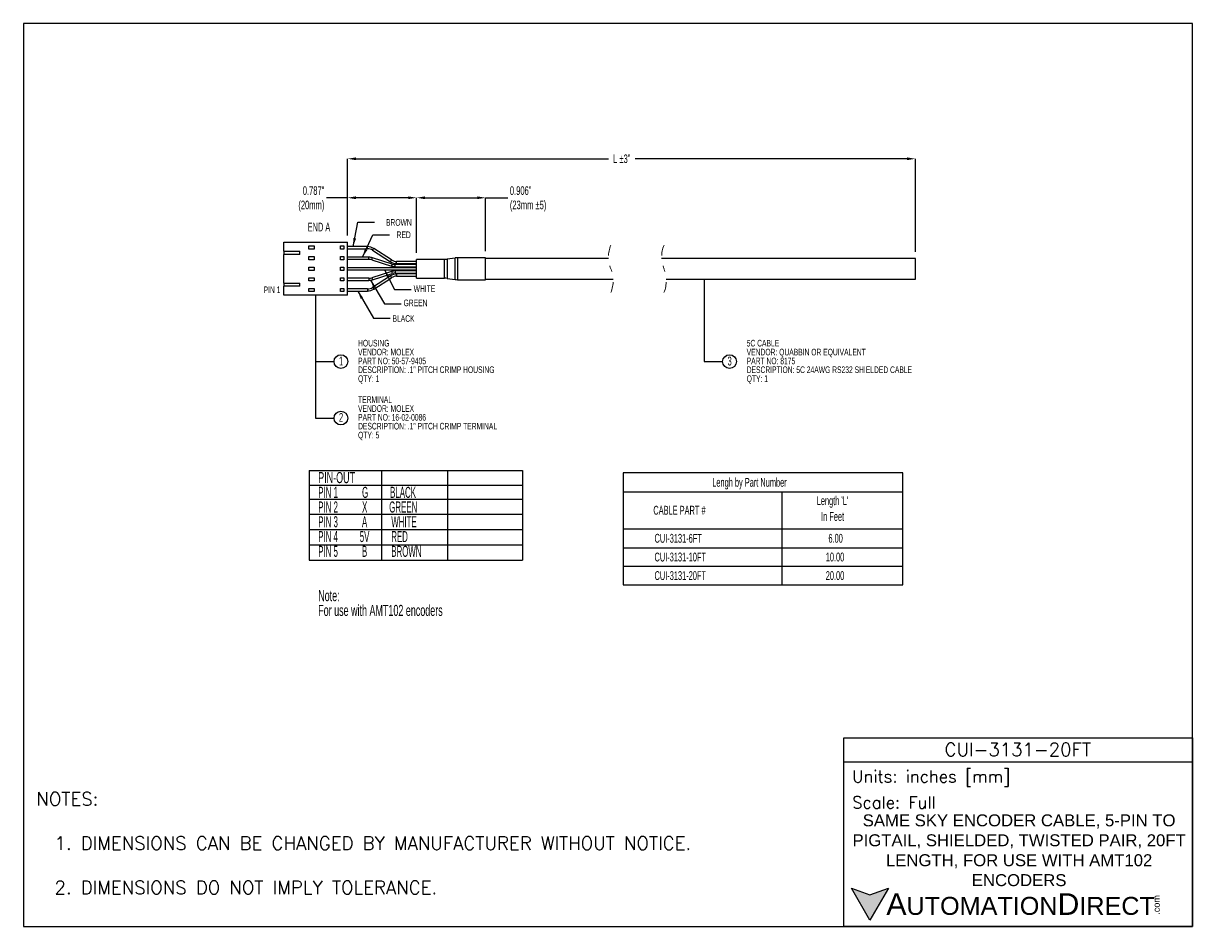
# Model space of a CAD drawing. Extents: x 886.4 to 897.4, y -8.5 to 0.
import ezdxf

# ---------------------------------------------------------------- set-up
doc = ezdxf.new("R2010")
doc.units = 0
doc.header["$LTSCALE"] = 0.25
doc.header["$MEASUREMENT"] = 0
doc.linetypes.add('HIDDEN', pattern=[0.375, 0.25, -0.125])
doc.layers.get('0').update_dxf_attribs({"linetype": 'CONTINUOUS'})
doc.layers.get('DEFPOINTS').update_dxf_attribs({"linetype": 'CONTINUOUS'})
doc.layers.add('SLD-0', color=179, linetype='CONTINUOUS')
doc.layers.add('TEXT', color=140, linetype='CONTINUOUS')
doc.styles.add('\\M+2ABAC\\M+2A6A11', font='txt')
doc.styles.add('ROMANS', font='romans.shx')
doc.styles.add('SLDTEXTSTYLE0', font='TXT', dxfattribs={"width": 0.605})
doc.styles.add('SLDTEXTSTYLE1', font='TXT', dxfattribs={"width": 0.532813})
doc.styles.add('SLDTEXTSTYLE2', font='TXT', dxfattribs={"width": 0.531818})
doc.styles.add('SLDTEXTSTYLE3', font='TXT', dxfattribs={"width": 0.5315})
doc.styles.get("Standard").update_dxf_attribs({"font": 'romans.shx'})
doc.dimstyles.new('SLDDIMSTYLE0', dxfattribs={"dimtxt": 0.080892, "dimasz": 0.07874, "dimexe": 0, "dimexo": 0.0625, "dimgap": 0.020223, "dimtad": 0, "dimtih": 1, "dimtoh": 1, "dimrnd": 1e-09, "dimzin": 12, "dimdsep": 46, "dimtxsty": 'SLDTEXTSTYLE0', "dimsah": 1, "dimcen": 0.09, "dimadec": 0, "dimazin": 3, "dimtfac": 1, "dimtofl": 0, "dimtmove": 0, "dimatfit": 3, "dimfxl": 0, "dimfrac": 2, "dimtolj": 1, "dimtzin": 12, "dimarcsym": 0})
doc.dimstyles.new('SLDDIMSTYLE1', dxfattribs={"dimtxt": 0.18, "dimasz": 0.07874, "dimexe": 0, "dimexo": 0.0625, "dimgap": 0, "dimtad": 0, "dimtih": 1, "dimtoh": 1, "dimdec": 0, "dimrnd": 1e-09, "dimzin": 0, "dimdsep": 46, "dimtxsty": 'Standard', "dimsah": 1, "dimcen": 0.09, "dimadec": 0, "dimazin": 0, "dimtfac": 0.07874, "dimtdec": 0, "dimtofl": 0, "dimtmove": 0, "dimatfit": 3, "dimfxl": 0, "dimfrac": 2, "dimtolj": 1, "dimtzin": 0, "dimarcsym": 0})

# ---------------------------------------------------------------- blocks, each defined once
blk = doc.blocks.new('SW_NOTE_0')
at = {"layer": 'SLD-0', "color": 0, "attachment_point": 1}
for s, insert, char_height, style in [('\\LPIN-OUT', (0, 0.134), 0.1042, 'SLDTEXTSTYLE0'), ('PIN 1           G          BLACK', (0, -0.005), 0.10417, 'SLDTEXTSTYLE1'), ('PIN 2           X          GREEN', (0, -0.143), 0.10417, 'SLDTEXTSTYLE1'), ('PIN 3           A           WHITE', (0, -0.282), 0.10417, 'SLDTEXTSTYLE2'), ('PIN 4          5V          RED', (0, -0.421), 0.10417, 'SLDTEXTSTYLE3'), ('PIN 5           B           BROWN', (0, -0.56), 0.10417, 'SLDTEXTSTYLE2'), ('Note:', (0, -0.977), 0.1042, 'SLDTEXTSTYLE0'), ('For use with AMT102 encoders', (0, -1.116), 0.10417, 'SLDTEXTSTYLE0')]:
    blk.add_mtext(s, dxfattribs=dict(at, insert=insert, char_height=char_height, style=style))
blk = doc.blocks.new('*D7')
at = {"layer": 'DEFPOINTS', "color": 0}
for p in [(894.818, -1.308), (889.476, -2.094), (894.818, -2.246)]:
    blk.add_point(p, dxfattribs=at)
at = {"layer": 'SLD-0', "color": 0, "lineweight": -2}
for p, q in [((889.476, -2.031), (889.476, -1.308)), ((889.554, -1.308), (891.93, -1.308)), ((894.739, -1.308), (892.182, -1.308)), ((894.818, -2.183), (894.818, -1.308))]:
    blk.add_line(p, q, dxfattribs=at)
at = {"layer": 'SLD-0', "color": 0}
for points in [[(889.554, -1.295), (889.554, -1.321), (889.476, -1.308)], [(894.739, -1.295), (894.739, -1.321), (894.818, -1.308)]]:
    blk.add_solid(points, dxfattribs=at)
at = {"layer": 'SLD-0', "color": 0, "insert": (892.056, -1.267), "char_height": 0.08089, "attachment_point": 2, "style": 'SLDTEXTSTYLE0'}
blk.add_mtext('\\A1;L %%P3"', dxfattribs=at)
blk = doc.blocks.new('*D8')
at = {"layer": 'DEFPOINTS', "color": 0}
for p in [(890.125, -1.675), (889.476, -2.094), (890.125, -2.255)]:
    blk.add_point(p, dxfattribs=at)
at = {"layer": 'SLD-0', "color": 0, "lineweight": -2}
for p, q in [((889.476, -1.675), (889.278, -1.675)), ((889.476, -2.031), (889.476, -1.675)), ((890.047, -1.675), (889.554, -1.675)), ((890.125, -2.192), (890.125, -1.675))]:
    blk.add_line(p, q, dxfattribs=at)
at = {"layer": 'SLD-0', "color": 0}
for points in [[(889.554, -1.662), (889.554, -1.688), (889.476, -1.675)], [(890.047, -1.662), (890.047, -1.688), (890.125, -1.675)]]:
    blk.add_solid(points, dxfattribs=at)
at = {"layer": 'SLD-0', "color": 0, "insert": (889.258, -1.567), "char_height": 0.0809, "attachment_point": 3, "style": 'SLDTEXTSTYLE0'}
blk.add_mtext('\\A1;0.787"\\P(20mm)', dxfattribs=at)
blk = doc.blocks.new('*D9')
at = {"layer": 'DEFPOINTS', "color": 0}
for p in [(890.775, -1.675), (890.125, -2.255), (890.775, -2.24)]:
    blk.add_point(p, dxfattribs=at)
at = {"layer": 'SLD-0', "color": 0, "lineweight": -2}
for p, q in [((890.125, -2.192), (890.125, -1.675)), ((890.204, -1.675), (890.696, -1.675)), ((890.775, -2.177), (890.775, -1.675)), ((890.775, -1.675), (890.983, -1.675))]:
    blk.add_line(p, q, dxfattribs=at)
at = {"layer": 'SLD-0', "color": 0}
for points in [[(890.204, -1.662), (890.204, -1.688), (890.125, -1.675)], [(890.696, -1.662), (890.696, -1.688), (890.775, -1.675)]]:
    blk.add_solid(points, dxfattribs=at)
at = {"layer": 'SLD-0', "color": 0, "insert": (891.003, -1.567), "char_height": 0.08089, "attachment_point": 1, "style": 'SLDTEXTSTYLE0'}
blk.add_mtext('\\A1;0.906"\\P(23mm %%p5)', dxfattribs=at)
blk = doc.blocks.new('SW_NOTE_2')
at = {"layer": 'SLD-0', "color": 0, "char_height": 0.0625, "attachment_point": 1, "style": 'SLDTEXTSTYLE0'}
for s, insert in [('5C CABLE', (0, 0.081)), ('VENDOR: QUABBIN OR EQUIVALENT', (0, -0.003)), ('PART NO: 8175', (0, -0.086)), ('DESCRIPTION: 5C 24AWG RS232 SHIELDED CABLE', (0, -0.169)), ('QTY: 1', (0, -0.253))]:
    blk.add_mtext(s, dxfattribs=dict(at, insert=insert))
blk = doc.blocks.new('SW_NOTE_3')
at = {"layer": 'SLD-0', "color": 0, "char_height": 0.0625, "attachment_point": 1, "style": 'SLDTEXTSTYLE0'}
for s, insert in [('TERMINAL', (0, 0.081)), ('VENDOR: MOLEX', (0, -0.003)), ('PART NO: 16-02-0086', (0, -0.086)), ('DESCRIPTION: .1" PITCH CRIMP TERMINAL', (0, -0.169)), ('QTY: 5', (0, -0.253))]:
    blk.add_mtext(s, dxfattribs=dict(at, insert=insert))
blk = doc.blocks.new('SW_NOTE_4')
at = {"layer": 'SLD-0', "color": 0, "char_height": 0.0625, "attachment_point": 1, "style": 'SLDTEXTSTYLE0'}
for s, insert in [('HOUSING', (0, 0.081)), ('VENDOR: MOLEX', (0, -0.003)), ('PART NO: 50-57-9405', (0, -0.086)), ('DESCRIPTION: .1" PITCH CRIMP HOUSING', (0, -0.169)), ('QTY: 1', (0, -0.253))]:
    blk.add_mtext(s, dxfattribs=dict(at, insert=insert))

msp = doc.modelspace()

# ---------------------------------------------------------------- hatches: boundary and pattern name
at = {"layer": 'TEXT'}
msp.add_hatch(color=256, dxfattribs=at).paths.add_polyline_path([(894.566, -8.171), (894.391, -8.235), (894.216, -8.171), (894.391, -8.474)])

# ---------------------------------------------------------------- linework, layer by layer
at = {"color": 7, "linetype": 'Continuous', "lineweight": 25}
for p, q in [((888.876, -2.094), (889.476, -2.094)), ((888.876, -2.178), (888.876, -2.094)), ((888.876, -2.178), (888.876, -2.208)), ((888.876, -2.178), (889.026, -2.178)), ((889.026, -2.208), (889.026, -2.178)), ((889.111, -2.128), (889.161, -2.128)), ((889.111, -2.158), (889.111, -2.128)), ((889.161, -2.158), (889.111, -2.158)), ((889.161, -2.128), (889.161, -2.158)), ((889.411, -2.128), (889.441, -2.128)), ((889.411, -2.158), (889.411, -2.128)), ((889.441, -2.158), (889.411, -2.158)), ((889.441, -2.128), (889.441, -2.158)), ((889.476, -2.593), (889.476, -2.094)), ((889.663, -2.134), (889.476, -2.134)), ((889.476, -2.154), (889.663, -2.154)), ((889.711, -2.168), (889.879, -2.277)), ((889.89, -2.26), (889.722, -2.151)), ((889.026, -2.208), (888.876, -2.208)), ((888.876, -2.478), (888.876, -2.208)), ((889.111, -2.228), (889.161, -2.228)), ((889.111, -2.258), (889.111, -2.228)), ((889.161, -2.258), (889.111, -2.258)), ((889.161, -2.228), (889.161, -2.258)), ((889.411, -2.228), (889.441, -2.228)), ((889.411, -2.258), (889.411, -2.228)), ((889.441, -2.258), (889.411, -2.258)), ((889.441, -2.228), (889.441, -2.258)), ((889.677, -2.234), (889.476, -2.234)), ((889.476, -2.254), (889.677, -2.254)), ((889.704, -2.258), (889.891, -2.319)), ((889.897, -2.299), (889.71, -2.239)), ((890.125, -2.304), (889.924, -2.304)), ((890.125, -2.274), (889.938, -2.274)), ((889.938, -2.294), (890.125, -2.294)), ((890.389, -2.255), (890.125, -2.255)), ((890.125, -2.343), (890.125, -2.255)), ((890.488, -2.242), (890.412, -2.253)), ((890.775, -2.24), (890.511, -2.24)), ((890.775, -2.343), (890.775, -2.24)), ((891.931, -2.246), (890.775, -2.246)), ((894.818, -2.246), (892.431, -2.246)), ((894.818, -2.343), (894.818, -2.246)), ((889.111, -2.328), (889.161, -2.328)), ((889.111, -2.358), (889.111, -2.328)), ((889.161, -2.358), (889.111, -2.358)), ((889.161, -2.328), (889.161, -2.358)), ((889.411, -2.328), (889.441, -2.328)), ((889.411, -2.358), (889.411, -2.328)), ((889.441, -2.358), (889.411, -2.358)), ((889.441, -2.328), (889.441, -2.358)), ((890.125, -2.333), (889.476, -2.333)), ((889.476, -2.353), (890.125, -2.353)), ((889.891, -2.368), (889.704, -2.428)), ((889.71, -2.447), (889.897, -2.387)), ((889.879, -2.41), (889.711, -2.518)), ((889.924, -2.324), (890.125, -2.324)), ((890.125, -2.363), (889.924, -2.363)), ((889.924, -2.383), (890.125, -2.383)), ((890.125, -2.392), (889.938, -2.392)), ((889.938, -2.412), (890.125, -2.412)), ((890.125, -2.432), (890.125, -2.343)), ((890.775, -2.447), (890.775, -2.343)), ((894.818, -2.441), (894.818, -2.343)), ((888.876, -2.478), (888.876, -2.508)), ((888.876, -2.478), (889.026, -2.478)), ((889.026, -2.508), (888.876, -2.508)), ((888.876, -2.593), (888.876, -2.508)), ((889.026, -2.508), (889.026, -2.478)), ((889.111, -2.428), (889.161, -2.428)), ((889.111, -2.458), (889.111, -2.428)), ((889.161, -2.458), (889.111, -2.458)), ((889.111, -2.528), (889.161, -2.528)), ((889.111, -2.558), (889.111, -2.528)), ((889.161, -2.428), (889.161, -2.458)), ((889.161, -2.528), (889.161, -2.558)), ((889.411, -2.428), (889.441, -2.428)), ((889.411, -2.458), (889.411, -2.428)), ((889.441, -2.458), (889.411, -2.458)), ((889.411, -2.528), (889.441, -2.528)), ((889.411, -2.558), (889.411, -2.528)), ((889.441, -2.428), (889.441, -2.458)), ((889.441, -2.528), (889.441, -2.558)), ((889.677, -2.432), (889.476, -2.432)), ((889.476, -2.453), (889.677, -2.453)), ((889.722, -2.535), (889.89, -2.427)), ((890.125, -2.432), (890.389, -2.432)), ((890.412, -2.434), (890.488, -2.445)), ((890.511, -2.447), (890.775, -2.447)), ((890.775, -2.441), (891.975, -2.441)), ((892.475, -2.441), (894.818, -2.441)), ((889.476, -2.593), (888.876, -2.593)), ((889.161, -2.558), (889.111, -2.558)), ((889.441, -2.558), (889.411, -2.558)), ((889.663, -2.532), (889.476, -2.532)), ((889.476, -2.553), (889.663, -2.553))]:
    msp.add_line(p, q, dxfattribs=at)
at = {"color": 8, "linetype": 'Continuous', "lineweight": 25}
for p, q in [((889.663, -2.144), (889.663, -2.134)), ((889.663, -2.154), (889.663, -2.144)), ((889.677, -2.244), (889.677, -2.234)), ((889.677, -2.254), (889.677, -2.244)), ((889.924, -2.314), (889.924, -2.304)), ((889.938, -2.284), (889.938, -2.274)), ((889.938, -2.294), (889.938, -2.284)), ((890.389, -2.343), (890.389, -2.255)), ((890.412, -2.253), (890.412, -2.343)), ((890.488, -2.445), (890.488, -2.242)), ((890.511, -2.24), (890.511, -2.447)), ((889.924, -2.324), (889.924, -2.314)), ((889.924, -2.363), (889.924, -2.373)), ((889.924, -2.373), (889.924, -2.383)), ((889.938, -2.392), (889.938, -2.402)), ((889.938, -2.402), (889.938, -2.412)), ((890.389, -2.432), (890.389, -2.343)), ((890.412, -2.343), (890.412, -2.434)), ((889.677, -2.432), (889.677, -2.443)), ((889.677, -2.443), (889.677, -2.453)), ((889.663, -2.532), (889.663, -2.543)), ((889.663, -2.543), (889.663, -2.553))]:
    msp.add_line(p, q, dxfattribs=at)
at = {"color": 8, "linetype": 'Continuous', "lineweight": 25, "flags": 128}
for points in [[(889.711, -2.168), (889.712, -2.168), (889.713, -2.166), (889.715, -2.163), (889.717, -2.16)], [(889.717, -2.16), (889.719, -2.157), (889.72, -2.154), (889.722, -2.152), (889.722, -2.151)], [(889.704, -2.258), (889.704, -2.258), (889.705, -2.256), (889.706, -2.252), (889.707, -2.249)], [(889.707, -2.249), (889.708, -2.245), (889.709, -2.242), (889.71, -2.24), (889.71, -2.239)], [(889.879, -2.277), (889.879, -2.276), (889.88, -2.274), (889.882, -2.272), (889.884, -2.268)], [(889.884, -2.268), (889.886, -2.265), (889.888, -2.262), (889.889, -2.261), (889.89, -2.26)], [(889.891, -2.319), (889.891, -2.318), (889.892, -2.316), (889.893, -2.313), (889.894, -2.309)], [(889.894, -2.309), (889.895, -2.305), (889.896, -2.302), (889.897, -2.3), (889.897, -2.299)], [(889.879, -2.41), (889.879, -2.41), (889.88, -2.412), (889.882, -2.415), (889.884, -2.418)], [(889.884, -2.418), (889.886, -2.421), (889.888, -2.424), (889.889, -2.426), (889.89, -2.427)], [(889.891, -2.368), (889.891, -2.369), (889.892, -2.371), (889.893, -2.374), (889.894, -2.378)], [(889.894, -2.378), (889.895, -2.381), (889.896, -2.384), (889.897, -2.386), (889.897, -2.387)], [(889.704, -2.428), (889.704, -2.429), (889.705, -2.431), (889.706, -2.434), (889.707, -2.438)], [(889.707, -2.438), (889.708, -2.441), (889.709, -2.445), (889.71, -2.447), (889.71, -2.447)], [(889.711, -2.518), (889.712, -2.519), (889.713, -2.521), (889.715, -2.523), (889.717, -2.527)], [(889.717, -2.527), (889.719, -2.53), (889.72, -2.533), (889.722, -2.534), (889.722, -2.535)]]:
    msp.add_lwpolyline(points, dxfattribs=at)
at = {"color": 7, "linetype": 'Continuous', "lineweight": 25}
for centre, radius, start, end in [((889.663, -2.243), 0.108, 57.0861, 90), ((889.663, -2.243), 0.0884, 57.0861, 90), ((889.677, -2.343), 0.108, 72.1608, 90.0001), ((889.677, -2.343), 0.0884, 72.1609, 89.9999), ((889.938, -2.186), 0.108, 237.0861, 269.9999), ((889.938, -2.186), 0.0884, 237.0861, 270), ((889.924, -2.215), 0.0884, 252.1607, 270.0001), ((890.389, -2.097), 0.157, 270, 278.5308), ((890.511, -2.397), 0.157, 90, 98.5308), ((889.938, -2.501), 0.108, 90.0001, 122.9139), ((889.938, -2.501), 0.0884, 90, 122.9139), ((889.924, -2.215), 0.108, 252.1609, 270), ((889.924, -2.471), 0.108, 90, 107.8391), ((889.924, -2.471), 0.0884, 89.9999, 107.8393), ((889.663, -2.444), 0.0884, 270, 302.9139), ((889.677, -2.344), 0.0884, 270.0001, 287.839), ((889.677, -2.344), 0.108, 269.9999, 287.8392), ((890.389, -2.589), 0.157, 81.4692, 90), ((890.511, -2.289), 0.157, 261.4692, 270), ((889.663, -2.444), 0.108, 270, 302.9139)]:
    msp.add_arc(centre, radius, start, end, dxfattribs=at)
at = {"color": 7, "linetype": 'HIDDEN', "lineweight": 18}
for centre, start, end in [((892.22, -2.232), 157.3801, 202.6199), ((892.72, -2.232), 157.3801, 202.6199), ((891.686, -2.455), 337.3801, 22.6199), ((892.186, -2.455), 337.3801, 22.6199)]:
    msp.add_arc(centre, 0.289, start, end, dxfattribs=at)
at = {"layer": 'DEFPOINTS'}
msp.add_lwpolyline([(897.426, -0.034), (886.426, -0.034), (886.426, -8.534), (897.426, -8.534)], close=True, dxfattribs=at)
at = {"layer": 'SLD-0', "color": 7}
for p, q in [((892.832, -2.441), (892.832, -3.217)), ((889.176, -2.593), (889.176, -3.748)), ((889.176, -3.217), (889.349, -3.217)), ((892.832, -3.217), (893.005, -3.217)), ((889.176, -3.748), (889.349, -3.748))]:
    msp.add_line(p, q, dxfattribs=at)
at = {"layer": 'SLD-0', "color": 0}
for p, q in [((889.115, -4.24), (889.115, -5.084)), ((889.115, -4.24), (891.121, -4.24)), ((889.794, -4.24), (889.794, -5.084)), ((890.416, -4.24), (890.416, -5.084)), ((891.121, -4.24), (891.121, -5.084)), ((892.07, -4.265), (892.07, -5.319)), ((894.701, -4.265), (892.07, -4.265)), ((894.701, -5.319), (894.701, -4.265)), ((889.115, -4.381), (891.121, -4.381)), ((892.07, -4.441), (894.701, -4.441)), ((893.562, -4.441), (893.562, -5.319)), ((889.115, -4.512), (891.121, -4.512)), ((889.115, -4.651), (891.121, -4.651)), ((889.115, -4.797), (891.121, -4.797)), ((892.07, -4.792), (894.701, -4.792)), ((889.115, -4.942), (891.121, -4.942)), ((892.07, -4.968), (894.701, -4.968)), ((889.115, -5.084), (891.121, -5.084)), ((892.07, -5.143), (894.701, -5.143)), ((892.07, -5.319), (894.701, -5.319))]:
    msp.add_line(p, q, dxfattribs=at)
at = {"layer": 'SLD-0', "color": 7}
for centre in [(889.414, -3.217), (893.07, -3.217), (889.414, -3.748)]:
    msp.add_circle(centre, 0.065, dxfattribs=at)
at = {"layer": 'TEXT'}
msp.add_line((894.146, -6.982), (897.426, -6.982), dxfattribs=at)
for points in [[(894.146, -8.534), (894.146, -6.756), (897.426, -6.756), (897.426, -8.534)], [(894.566, -8.171), (894.391, -8.474), (894.216, -8.171), (894.391, -8.235)]]:
    msp.add_lwpolyline(points, close=True, dxfattribs=at)

# ---------------------------------------------------------------- block references
at = {"layer": 'SLD-0', "color": 7}
for name, p in [('SW_NOTE_4', (889.575, -3.093)), ('SW_NOTE_2', (893.231, -3.093)), ('SW_NOTE_3', (889.575, -3.624)), ('SW_NOTE_0', (889.2, -4.39))]:
    msp.add_blockref(name, p, dxfattribs=at)

# ---------------------------------------------------------------- texts
at = {"layer": 'SLD-0', "color": 7, "style": 'SLDTEXTSTYLE0'}
for s, insert, char_height, attachment_point in [('END A', (889.207, -1.909), 0.0833, 2), ('BROWN', (890.08, -1.876), 0.0625, 3), ('RED', (890.071, -1.992), 0.0625, 3), ('PIN 1', (888.845, -2.51), 0.0625, 3), ('WHITE', (890.098, -2.499), 0.0625, 1), ('GREEN', (890.003, -2.633), 0.0625, 1), ('BLACK', (889.899, -2.78), 0.0625, 1), ('1', (889.415, -3.17), 0.0833, 2), ('3', (893.071, -3.17), 0.0833, 2), ('2', (889.415, -3.7), 0.0833, 2)]:
    msp.add_mtext(s, dxfattribs=dict(at, insert=insert, char_height=char_height, attachment_point=attachment_point))
at = {"layer": 'SLD-0', "color": 0, "attachment_point": 1, "style": 'SLDTEXTSTYLE0'}
for s, insert, char_height in [('Lengh by Part Number', (892.907, -4.311), 0.08333), ("Length 'L'", (893.89, -4.484), 0.0833), ('CABLE PART #', (892.353, -4.574), 0.08333), ('In Feet', (893.931, -4.632), 0.0833), ('CUI-3131-6FT', (892.364, -4.838), 0.08333), ('6.00', (894, -4.838), 0.0833), ('CUI-3131-10FT', (892.364, -5.014), 0.08333), ('10.00', (893.975, -5.014), 0.0833), ('20.00', (893.975, -5.189), 0.0833)]:
    msp.add_mtext(s, dxfattribs=dict(at, insert=insert, char_height=char_height))
at = {"layer": 'SLD-0', "color": 0, "insert": (892.364, -5.189), "char_height": 0.08333, "width": 0.03889, "attachment_point": 1, "style": 'SLDTEXTSTYLE0'}
msp.add_mtext('CUI-3131-20FT', dxfattribs=at)
at = {"layer": 'TEXT'}
for s, insert, char_height, width, attachment_point, style in [('CUI-3131-20FT', (895.781, -6.867), 0.125, 2.20085, 5, 'ROMANS'), (' Units: inches [mm]', (894.146, -7.139), 0.11304, 3.27984, 4, 'ROMANS'), (' Scale: Full', (894.146, -7.365), 0.11304, 3.27984, 4, 'ROMANS'), ('{\\fArial|b0|i0|c0|p34;     \\H1.2x;A\\H0.8333x;UTOMATION\\H1.2x;D\\H0.8333x;IRECT}', (894.216, -8.323), 0.16956, 2.8723, 4, '\\M+2ABAC\\M+2A6A11')]:
    msp.add_mtext(s, dxfattribs=dict(at, insert=insert, char_height=char_height, width=width, attachment_point=attachment_point, style=style))
at = {"layer": 'TEXT', "insert": (886.548, -7.27), "char_height": 0.125, "attachment_point": 1, "style": 'ROMANS'}
msp.add_mtext_dynamic_manual_height_columns('NOTES:\\P\\P  1. DIMENSIONS CAN BE CHANGED BY MANUFACTURER WITHOUT NOTICE.\\P\\P  2. DIMENSIONS DO NOT IMPLY TOLERANCE.', width=7.45021, gutter_width=1.75, heights=[0], dxfattribs=at)
at = {"layer": 'TEXT', "insert": (895.794, -7.816), "char_height": 0.1125, "width": 3.17395, "attachment_point": 5}
msp.add_mtext('{\\fArial|b0|i0|c0|p34;SAME SKY ENCODER CABLE, 5-PIN TO PIGTAIL, SHIELDED, TWISTED PAIR, 20FT LENGTH, FOR USE WITH AMT102 ENCODERS}', dxfattribs=at)
at = {"layer": 'TEXT', "insert": (897.056, -8.422), "char_height": 0.06104, "width": 0.18089, "attachment_point": 1, "rotation": 90, "style": '\\M+2ABAC\\M+2A6A11'}
msp.add_mtext('{\\fArial|b0|i0|c0|p34;.com}', dxfattribs=at)

# ---------------------------------------------------------------- dimensions: what is measured, and where the dimension line sits
at = {"layer": 'SLD-0', "color": 7}
for base, p1, p2, text, picture, middle in [((894.818, -1.308), (889.476, -2.094), (894.818, -2.246), 'L %%P3"', '*D7', (892.056, -1.308)), ((890.125, -1.675), (889.476, -2.094), (890.125, -2.255), '0.787"\\P(20mm)', '*D8', (889.14, -1.675)), ((890.775, -1.675), (890.125, -2.255), (890.775, -2.24), '0.906"\\P(23mm %%p5)', '*D9', (891.199, -1.675))]:
    dim = msp.add_linear_dim(base=base, p1=p1, p2=p2, text=text, dimstyle='SLDDIMSTYLE0', dxfattribs=at)
    dim.commit()
    dim.dimension.update_dxf_attribs({"geometry": picture, "text_midpoint": middle, "dimtype": 160})

# ---------------------------------------------------------------- leaders
for points in [[(889.528, -2.134), (889.574, -1.905), (889.731, -1.905)], [(889.617, -2.234), (889.714, -2.024), (889.872, -2.024)], [(889.824, -2.353), (889.917, -2.538), (890.074, -2.538)], [(889.692, -2.451), (889.823, -2.674), (889.981, -2.674)], [(889.572, -2.553), (889.719, -2.809), (889.877, -2.809)]]:
    msp.add_leader(points, dimstyle='SLDDIMSTYLE1', dxfattribs=at)

doc.saveas('drawing.dxf')
